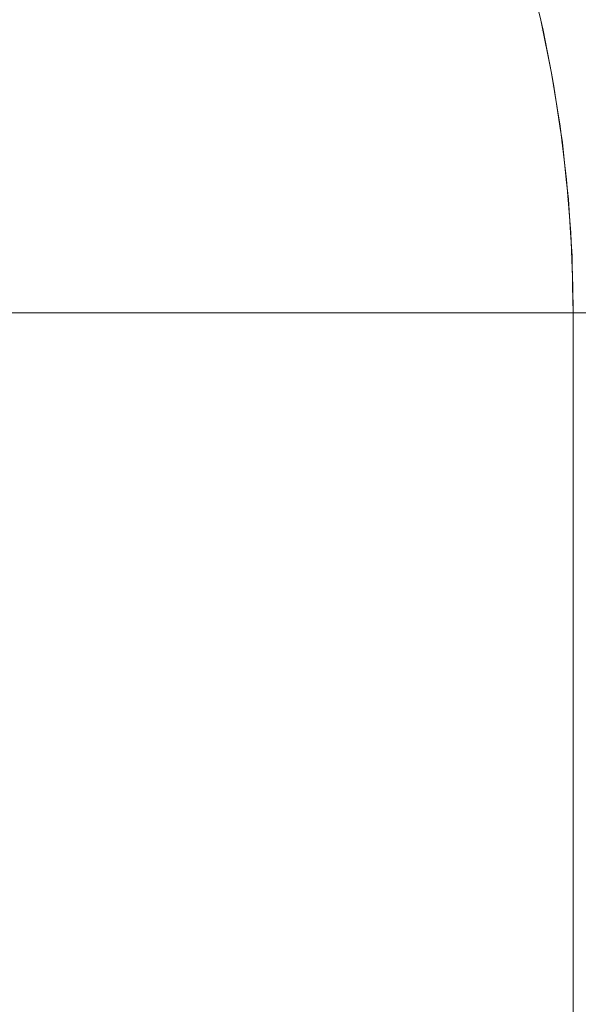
# Model space of a CAD drawing. Header units: centimetres. Extents: x -26 to 27.3, y -25.3 to -23.5.
# Tile 89 of 200: x -8.1319 to -8.0903, y -23.6115 to -23.538. Entities that reach past the tile are written whole.
import ezdxf

# ---------------------------------------------------------------- set-up
doc = ezdxf.new("R2010")
doc.units = ezdxf.units.CM
doc.header["$LTSCALE"] = 2.54
doc.layers.add('Lucido design-1', color=7, linetype='Continuous')

# ---------------------------------------------------------------- blocks, each defined once
blk = doc.blocks.new('Gruppo-4-1')
at = {"color": 7, "linetype": 'Continuous', "lineweight": 9}
for points, invisible_edges in [([(-8.127638, -23.534569, -350.056075), (-8.126621, -23.537266, -350.056075), (-8.129491, -23.53828, -350.058779), (-8.130463, -23.535704, -350.058779)], 15), ([(-8.118649, -23.53445, -350.047236), (-8.117635, -23.537528, -350.047236), (-8.120216, -23.538319, -350.0503), (-8.121195, -23.535349, -350.0503)], 15), ([(-8.106608, -23.534151, -350.030363), (-8.105591, -23.537741, -350.030363), (-8.107555, -23.538253, -350.033928), (-8.108548, -23.534746, -350.033928)], 15), ([(-8.093874, -23.53469, -349.982667), (-8.094009, -23.534175, -349.782667), (-8.093054, -23.538078, -349.782667)], 9), ([(-8.094009, -23.534175, -349.782667), (-8.093916, -23.534175, -349.77828), (-8.092962, -23.538078, -349.77832), (-8.093054, -23.538078, -349.782667)], 7), ([(-8.093916, -23.534175, -349.77828), (-8.093637, -23.534175, -349.773901), (-8.092685, -23.538078, -349.773982), (-8.092962, -23.538078, -349.77832)], 15), ([(-8.093637, -23.534175, -349.773901), (-8.093172, -23.534175, -349.769538), (-8.092225, -23.538078, -349.769659), (-8.092685, -23.538078, -349.773982)], 15), ([(-8.093172, -23.534175, -349.769538), (-8.092523, -23.534175, -349.765198), (-8.091581, -23.538078, -349.76536), (-8.092225, -23.538078, -349.769659)], 15), ([(-8.092523, -23.534175, -349.765198), (-8.091689, -23.534175, -349.76089), (-8.090756, -23.538078, -349.761092), (-8.091581, -23.538078, -349.76536)], 15), ([(-8.091689, -23.534175, -349.76089), (-8.090674, -23.534175, -349.756622), (-8.08975, -23.538078, -349.756862), (-8.090756, -23.538078, -349.761092)], 15), ([(-8.090674, -23.534175, -349.756622), (-8.089479, -23.534175, -349.7524), (-8.088566, -23.538078, -349.752679), (-8.08975, -23.538078, -349.756862)], 15), ([(-25.890647, -23.534724, -349.285885), (-25.890647, -23.538247, -349.285049), (27.209353, -23.538247, -349.285049), (27.209353, -23.534724, -349.285885)], 10), ([(-8.121195, -23.535349, -350.0503), (-8.120216, -23.538319, -350.0503), (-8.122912, -23.539144, -350.053248), (-8.123853, -23.536288, -350.053248)], 15), ([(-8.108548, -23.534746, -350.033928), (-8.107555, -23.538253, -350.033928), (-8.109658, -23.5388, -350.037403), (-8.110626, -23.535382, -350.037403)], 15), ([(-8.095981, -23.535239, -350.00342), (-8.09502, -23.539279, -350.00342), (-8.095938, -23.539477, -350.007438), (-8.09689, -23.535476, -350.007438)], 15), ([(-8.095232, -23.535044, -349.999363), (-8.094264, -23.539116, -349.999363), (-8.09502, -23.539279, -350.00342), (-8.095981, -23.535239, -350.00342)], 15), ([(-8.094646, -23.534891, -349.995273), (-8.093671, -23.538988, -349.995273), (-8.094264, -23.539116, -349.999363), (-8.095232, -23.535044, -349.999363)], 15), ([(-8.094223, -23.534781, -349.991159), (-8.093245, -23.538896, -349.991159), (-8.093671, -23.538988, -349.995273), (-8.094646, -23.534891, -349.995273)], 15), ([(-8.093966, -23.534714, -349.987027), (-8.092984, -23.53884, -349.987027), (-8.093245, -23.538896, -349.991159), (-8.094223, -23.534781, -349.991159)], 15), ([(-8.092984, -23.53884, -349.987027), (-8.093966, -23.534714, -349.987027), (-8.093874, -23.53469, -349.982667), (-8.093067, -23.538081, -349.982667)], 11), ([(-8.093054, -23.538078, -349.782667), (-8.093067, -23.538081, -349.982667), (-8.093874, -23.53469, -349.982667)], 9), ([(-8.130463, -23.535704, -350.058779), (-8.129491, -23.53828, -350.058779), (-8.13246, -23.539329, -350.061354), (-8.133385, -23.536878, -350.061354)], 15), ([(-8.112835, -23.536058, -350.040783), (-8.111894, -23.539382, -350.040783), (-8.11426, -23.539998, -350.044062), (-8.115173, -23.536774, -350.044062)], 15), ([(-8.110626, -23.535382, -350.037403), (-8.109658, -23.5388, -350.037403), (-8.111894, -23.539382, -350.040783), (-8.112835, -23.536058, -350.040783)], 15), ([(-8.099182, -23.536072, -350.015332), (-8.098254, -23.539976, -350.015332), (-8.099646, -23.540276, -350.019194), (-8.100561, -23.536431, -350.019194)], 15), ([(-8.097958, -23.535754, -350.011411), (-8.097017, -23.539709, -350.011411), (-8.098254, -23.539976, -350.015332), (-8.099182, -23.536072, -350.015332)], 15), ([(-8.09689, -23.535476, -350.007438), (-8.095938, -23.539477, -350.007438), (-8.097017, -23.539709, -350.011411), (-8.097958, -23.535754, -350.011411)], 15), ([(-8.123853, -23.536288, -350.053248), (-8.122912, -23.539144, -350.053248), (-8.125718, -23.540004, -350.056075), (-8.126621, -23.537266, -350.056075)], 15), ([(-8.115173, -23.536774, -350.044062), (-8.11426, -23.539998, -350.044062), (-8.116751, -23.540647, -350.047236), (-8.117635, -23.537528, -350.047236)], 15), ([(-8.10209, -23.53683, -350.02299), (-8.101191, -23.540609, -350.02299), (-8.102886, -23.540974, -350.026716), (-8.103768, -23.537266, -350.026716)], 15), ([(-8.100561, -23.536431, -350.019194), (-8.099646, -23.540276, -350.019194), (-8.101191, -23.540609, -350.02299), (-8.10209, -23.53683, -350.02299)], 15), ([(-8.126621, -23.537266, -350.056075), (-8.125718, -23.540004, -350.056075), (-8.128629, -23.540895, -350.058779), (-8.129491, -23.53828, -350.058779)], 15), ([(-8.117635, -23.537528, -350.047236), (-8.116751, -23.540647, -350.047236), (-8.119364, -23.541327, -350.0503), (-8.120216, -23.538319, -350.0503)], 15), ([(-8.103768, -23.537266, -350.026716), (-8.102886, -23.540974, -350.026716), (-8.104728, -23.541371, -350.030363), (-8.105591, -23.537741, -350.030363)], 15), ([(27.209353, -23.538899, -349.284894), (27.209353, -23.538247, -349.285049), (-25.890647, -23.538247, -349.285049), (-25.890647, -23.538899, -349.284894)], 10), ([(-8.129491, -23.53828, -350.058779), (-8.128629, -23.540895, -350.058779), (-8.13164, -23.541817, -350.061354), (-8.13246, -23.539329, -350.061354)], 15), ([(-8.107555, -23.538253, -350.033928), (-8.106712, -23.541799, -350.033928), (-8.108836, -23.542256, -350.037403), (-8.109658, -23.5388, -350.037403)], 15), ([(-8.105591, -23.537741, -350.030363), (-8.104728, -23.541371, -350.030363), (-8.106712, -23.541799, -350.033928), (-8.107555, -23.538253, -350.033928)], 15), ([(-8.092891, -23.53882, -349.982667), (-8.093067, -23.538081, -349.982667), (-8.093054, -23.538078, -349.782667)], 10), ([(-8.093067, -23.538081, -349.982667), (-8.092891, -23.53882, -349.982667), (-8.092984, -23.53884, -349.987027)], 10), ([(-8.092891, -23.53882, -349.982667), (-8.093054, -23.538078, -349.782667), (-8.092258, -23.542011, -349.782667)], 9), ([(-8.093054, -23.538078, -349.782667), (-8.092962, -23.538078, -349.77832), (-8.092166, -23.542011, -349.778354), (-8.092258, -23.542011, -349.782667)], 7), ([(-8.092962, -23.538078, -349.77832), (-8.092685, -23.538078, -349.773982), (-8.091892, -23.542011, -349.774049), (-8.092166, -23.542011, -349.778354)], 15), ([(-8.092685, -23.538078, -349.773982), (-8.092225, -23.538078, -349.769659), (-8.091435, -23.542011, -349.76976), (-8.091892, -23.542011, -349.774049)], 15), ([(-8.092225, -23.538078, -349.769659), (-8.091581, -23.538078, -349.76536), (-8.090796, -23.542011, -349.765494), (-8.091435, -23.542011, -349.76976)], 15), ([(-8.091581, -23.538078, -349.76536), (-8.090756, -23.538078, -349.761092), (-8.089977, -23.542011, -349.761259), (-8.090796, -23.542011, -349.765494)], 15), ([(-8.090756, -23.538078, -349.761092), (-8.08975, -23.538078, -349.756862), (-8.088979, -23.542011, -349.757063), (-8.089977, -23.542011, -349.761259)], 15), ([(-25.890647, -23.538899, -349.284894), (-25.890647, -23.542525, -349.284197), (27.209353, -23.542525, -349.284197), (27.209353, -23.538899, -349.284894)], 10), ([(-8.120216, -23.538319, -350.0503), (-8.119364, -23.541327, -350.0503), (-8.122093, -23.542038, -350.053248), (-8.122912, -23.539144, -350.053248)], 15), ([(-8.109658, -23.5388, -350.037403), (-8.108836, -23.542256, -350.037403), (-8.111095, -23.542743, -350.040783), (-8.111894, -23.539382, -350.040783)], 15), ([(-8.093671, -23.538988, -349.995273), (-8.092872, -23.543123, -349.995273), (-8.093469, -23.543225, -349.999363), (-8.094264, -23.539116, -349.999363)], 15), ([(-8.093245, -23.538896, -349.991159), (-8.092441, -23.543049, -349.991159), (-8.092872, -23.543123, -349.995273), (-8.093671, -23.538988, -349.995273)], 15), ([(-8.092984, -23.53884, -349.987027), (-8.092179, -23.543004, -349.987027), (-8.092441, -23.543049, -349.991159), (-8.093245, -23.538896, -349.991159)], 15), ([(-8.092179, -23.543004, -349.987027), (-8.092984, -23.53884, -349.987027), (-8.092891, -23.53882, -349.982667), (-8.092274, -23.542015, -349.982667)], 11), ([(-8.092258, -23.542011, -349.782667), (-8.092274, -23.542015, -349.982667), (-8.092891, -23.53882, -349.982667)], 9), ([(-8.13246, -23.539329, -350.061354), (-8.13164, -23.541817, -350.061354), (-8.134792, -23.542783, -350.063831), (-8.135568, -23.540427, -350.063831)], 15), ([(-8.122912, -23.539144, -350.053248), (-8.122093, -23.542038, -350.053248), (-8.124933, -23.542777, -350.056075), (-8.125718, -23.540004, -350.056075)], 15), ([(-8.111894, -23.539382, -350.040783), (-8.111095, -23.542743, -350.040783), (-8.113485, -23.543258, -350.044062), (-8.11426, -23.539998, -350.044062)], 15), ([(-8.097017, -23.539709, -350.011411), (-8.096245, -23.543701, -350.011411), (-8.097492, -23.543915, -350.015332), (-8.098254, -23.539976, -350.015332)], 15), ([(-8.095938, -23.539477, -350.007438), (-8.095157, -23.543515, -350.007438), (-8.096245, -23.543701, -350.011411), (-8.097017, -23.539709, -350.011411)], 15), ([(-8.09502, -23.539279, -350.00342), (-8.094231, -23.543356, -350.00342), (-8.095157, -23.543515, -350.007438), (-8.095938, -23.539477, -350.007438)], 15), ([(-8.094264, -23.539116, -349.999363), (-8.093469, -23.543225, -349.999363), (-8.094231, -23.543356, -350.00342), (-8.09502, -23.539279, -350.00342)], 15), ([(-8.125718, -23.540004, -350.056075), (-8.124933, -23.542777, -350.056075), (-8.127879, -23.543544, -350.058779), (-8.128629, -23.540895, -350.058779)], 15), ([(-8.11426, -23.539998, -350.044062), (-8.113485, -23.543258, -350.044062), (-8.116001, -23.543801, -350.047236), (-8.116751, -23.540647, -350.047236)], 15), ([(-8.099646, -23.540276, -350.019194), (-8.098896, -23.544156, -350.019194), (-8.100454, -23.544423, -350.02299), (-8.101191, -23.540609, -350.02299)], 15), ([(-8.098254, -23.539976, -350.015332), (-8.097492, -23.543915, -350.015332), (-8.098896, -23.544156, -350.019194), (-8.099646, -23.540276, -350.019194)], 15), ([(-8.128629, -23.540895, -350.058779), (-8.127879, -23.543544, -350.058779), (-8.130926, -23.544338, -350.061354), (-8.13164, -23.541817, -350.061354)], 15), ([(-8.116751, -23.540647, -350.047236), (-8.116001, -23.543801, -350.047236), (-8.11864, -23.544369, -350.0503), (-8.119364, -23.541327, -350.0503)], 15), ([(-8.102886, -23.540974, -350.026716), (-8.102163, -23.544716, -350.026716), (-8.104019, -23.545034, -350.030363), (-8.104728, -23.541371, -350.030363)], 15), ([(-8.101191, -23.540609, -350.02299), (-8.100454, -23.544423, -350.02299), (-8.102163, -23.544716, -350.026716), (-8.102886, -23.540974, -350.026716)], 15), ([(-8.13164, -23.541817, -350.061354), (-8.130926, -23.544338, -350.061354), (-8.134116, -23.545169, -350.063831), (-8.134792, -23.542783, -350.063831)], 15), ([(-8.119364, -23.541327, -350.0503), (-8.11864, -23.544369, -350.0503), (-8.121397, -23.544963, -350.053248), (-8.122093, -23.542038, -350.053248)], 15), ([(-8.106712, -23.541799, -350.033928), (-8.10602, -23.545377, -350.033928), (-8.108161, -23.545744, -350.037403), (-8.108836, -23.542256, -350.037403)], 15), ([(-8.104728, -23.541371, -350.030363), (-8.104019, -23.545034, -350.030363), (-8.10602, -23.545377, -350.033928), (-8.106712, -23.541799, -350.033928)], 15), ([(27.209353, -23.54312, -349.284083), (27.209353, -23.542525, -349.284197), (-25.890647, -23.542525, -349.284197), (-25.890647, -23.54312, -349.284083)], 10), ([(-8.122093, -23.542038, -350.053248), (-8.121397, -23.544963, -350.053248), (-8.124266, -23.545582, -350.056075), (-8.124933, -23.542777, -350.056075)], 15), ([(-8.108836, -23.542256, -350.037403), (-8.108161, -23.545744, -350.037403), (-8.110439, -23.546135, -350.040783), (-8.111095, -23.542743, -350.040783)], 15), ([(-8.092085, -23.542988, -349.982667), (-8.092274, -23.542015, -349.982667), (-8.092258, -23.542011, -349.782667)], 10), ([(-8.092274, -23.542015, -349.982667), (-8.092085, -23.542988, -349.982667), (-8.092179, -23.543004, -349.987027)], 10), ([(-8.092085, -23.542988, -349.982667), (-8.092258, -23.542011, -349.782667), (-8.09162, -23.545969, -349.782667)], 9), ([(-8.092258, -23.542011, -349.782667), (-8.092166, -23.542011, -349.778354), (-8.091529, -23.545969, -349.778381), (-8.09162, -23.545969, -349.782667)], 7), ([(-8.092166, -23.542011, -349.778354), (-8.091892, -23.542011, -349.774049), (-8.091257, -23.545969, -349.774104), (-8.091529, -23.545969, -349.778381)], 15), ([(-8.091892, -23.542011, -349.774049), (-8.091435, -23.542011, -349.76976), (-8.090803, -23.545969, -349.769841), (-8.091257, -23.545969, -349.774104)], 15), ([(-8.091435, -23.542011, -349.76976), (-8.090796, -23.542011, -349.765494), (-8.090168, -23.545969, -349.765602), (-8.090803, -23.545969, -349.769841)], 15), ([(-8.090796, -23.542011, -349.765494), (-8.089977, -23.542011, -349.761259), (-8.089354, -23.545969, -349.761394), (-8.090168, -23.545969, -349.765602)], 15), ([(-25.890647, -23.54312, -349.284083), (-25.890647, -23.546837, -349.283532), (27.209353, -23.546837, -349.283532), (27.209353, -23.54312, -349.284083)], 10), ([(-8.124933, -23.542777, -350.056075), (-8.124266, -23.545582, -350.056075), (-8.127242, -23.546223, -350.058779), (-8.127879, -23.543544, -350.058779)], 15), ([(-8.113485, -23.543258, -350.044062), (-8.112848, -23.546548, -350.044062), (-8.115386, -23.546983, -350.047236), (-8.116001, -23.543801, -350.047236)], 15), ([(-8.111095, -23.542743, -350.040783), (-8.110439, -23.546135, -350.040783), (-8.112848, -23.546548, -350.044062), (-8.113485, -23.543258, -350.044062)], 15), ([(-8.094231, -23.543356, -350.00342), (-8.093617, -23.547463, -350.00342), (-8.094548, -23.547582, -350.007438), (-8.095157, -23.543515, -350.007438)], 15), ([(-8.093469, -23.543225, -349.999363), (-8.092849, -23.547364, -349.999363), (-8.093617, -23.547463, -350.00342), (-8.094231, -23.543356, -350.00342)], 15), ([(-8.092872, -23.543123, -349.995273), (-8.092248, -23.547288, -349.995273), (-8.092849, -23.547364, -349.999363), (-8.093469, -23.543225, -349.999363)], 15), ([(-8.092441, -23.543049, -349.991159), (-8.091815, -23.547232, -349.991159), (-8.092248, -23.547288, -349.995273), (-8.092872, -23.543123, -349.995273)], 15), ([(-8.092179, -23.543004, -349.987027), (-8.091551, -23.547198, -349.987027), (-8.091815, -23.547232, -349.991159), (-8.092441, -23.543049, -349.991159)], 15), ([(-8.091551, -23.547198, -349.987027), (-8.092179, -23.543004, -349.987027), (-8.092085, -23.542988, -349.982667), (-8.091639, -23.545971, -349.982667)], 11), ([(-8.09162, -23.545969, -349.782667), (-8.091639, -23.545971, -349.982667), (-8.092085, -23.542988, -349.982667)], 9), ([(-8.127879, -23.543544, -350.058779), (-8.127242, -23.546223, -350.058779), (-8.13032, -23.546887, -350.061354), (-8.130926, -23.544338, -350.061354)], 15), ([(-8.116001, -23.543801, -350.047236), (-8.115386, -23.546983, -350.047236), (-8.118047, -23.547439, -350.0503), (-8.11864, -23.544369, -350.0503)], 15), ([(-8.098896, -23.544156, -350.019194), (-8.098311, -23.548064, -350.019194), (-8.099879, -23.548265, -350.02299), (-8.100454, -23.544423, -350.02299)], 15), ([(-8.097492, -23.543915, -350.015332), (-8.096898, -23.547883, -350.015332), (-8.098311, -23.548064, -350.019194), (-8.098896, -23.544156, -350.019194)], 15), ([(-8.096245, -23.543701, -350.011411), (-8.095643, -23.547722, -350.011411), (-8.096898, -23.547883, -350.015332), (-8.097492, -23.543915, -350.015332)], 15), ([(-8.095157, -23.543515, -350.007438), (-8.094548, -23.547582, -350.007438), (-8.095643, -23.547722, -350.011411), (-8.096245, -23.543701, -350.011411)], 15), ([(-8.130926, -23.544338, -350.061354), (-8.13032, -23.546887, -350.061354), (-8.133543, -23.547581, -350.063831), (-8.134116, -23.545169, -350.063831)], 15), ([(-8.11864, -23.544369, -350.0503), (-8.118047, -23.547439, -350.0503), (-8.120826, -23.547916, -350.053248), (-8.121397, -23.544963, -350.053248)], 15), ([(-8.102163, -23.544716, -350.026716), (-8.101598, -23.548485, -350.026716), (-8.103467, -23.548724, -350.030363), (-8.104019, -23.545034, -350.030363)], 15), ([(-8.100454, -23.544423, -350.02299), (-8.099879, -23.548265, -350.02299), (-8.101598, -23.548485, -350.026716), (-8.102163, -23.544716, -350.026716)], 15), ([(-8.124266, -23.545582, -350.056075), (-8.123718, -23.548412, -350.056075), (-8.126719, -23.548926, -350.058779), (-8.127242, -23.546223, -350.058779)], 15), ([(-8.121397, -23.544963, -350.053248), (-8.120826, -23.547916, -350.053248), (-8.123718, -23.548412, -350.056075), (-8.124266, -23.545582, -350.056075)], 15), ([(-8.10602, -23.545377, -350.033928), (-8.10548, -23.548982, -350.033928), (-8.107635, -23.549258, -350.037403), (-8.108161, -23.545744, -350.037403)], 15), ([(-8.104019, -23.545034, -350.030363), (-8.103467, -23.548724, -350.030363), (-8.10548, -23.548982, -350.033928), (-8.10602, -23.545377, -350.033928)], 15), ([(-8.127242, -23.546223, -350.058779), (-8.126719, -23.548926, -350.058779), (-8.129823, -23.549459, -350.061354), (-8.13032, -23.546887, -350.061354)], 15), ([(-8.110439, -23.546135, -350.040783), (-8.109927, -23.549551, -350.040783), (-8.112352, -23.549862, -350.044062), (-8.112848, -23.546548, -350.044062)], 15), ([(-8.108161, -23.545744, -350.037403), (-8.107635, -23.549258, -350.037403), (-8.109927, -23.549551, -350.040783), (-8.110439, -23.546135, -350.040783)], 15), ([(-8.091457, -23.547186, -349.982667), (-8.091639, -23.545971, -349.982667), (-8.09162, -23.545969, -349.782667)], 10), ([(-8.091639, -23.545971, -349.982667), (-8.091457, -23.547186, -349.982667), (-8.091551, -23.547198, -349.987027)], 10), ([(-8.091457, -23.547186, -349.982667), (-8.09162, -23.545969, -349.782667), (-8.091143, -23.549943, -349.782667)], 9), ([(-8.09162, -23.545969, -349.782667), (-8.091529, -23.545969, -349.778381), (-8.091052, -23.549943, -349.778402), (-8.091143, -23.549943, -349.782667)], 7), ([(-8.091529, -23.545969, -349.778381), (-8.091257, -23.545969, -349.774104), (-8.090781, -23.549943, -349.774144), (-8.091052, -23.549943, -349.778402)], 15), ([(-8.091257, -23.545969, -349.774104), (-8.090803, -23.545969, -349.769841), (-8.090329, -23.549943, -349.769902), (-8.090781, -23.549943, -349.774144)], 15), ([(-8.090803, -23.545969, -349.769841), (-8.090168, -23.545969, -349.765602), (-8.089697, -23.549943, -349.765683), (-8.090329, -23.549943, -349.769902)], 15), ([(27.209353, -23.547379, -349.283452), (27.209353, -23.546837, -349.283532), (-25.890647, -23.546837, -349.283532), (-25.890647, -23.547379, -349.283452)], 10), ([(-8.13032, -23.546887, -350.061354), (-8.129823, -23.549459, -350.061354), (-8.133072, -23.550016, -350.063831), (-8.133543, -23.547581, -350.063831)], 15), ([(-8.115386, -23.546983, -350.047236), (-8.114906, -23.550189, -350.047236), (-8.117584, -23.550532, -350.0503), (-8.118047, -23.547439, -350.0503)], 15), ([(-8.112848, -23.546548, -350.044062), (-8.112352, -23.549862, -350.044062), (-8.114906, -23.550189, -350.047236), (-8.115386, -23.546983, -350.047236)], 15), ([(-25.890647, -23.547379, -349.283452), (-25.890647, -23.551173, -349.283057), (27.209353, -23.551173, -349.283057), (27.209353, -23.547379, -349.283452)], 10), ([(-8.118047, -23.547439, -350.0503), (-8.117584, -23.550532, -350.0503), (-8.120381, -23.55089, -350.053248), (-8.120826, -23.547916, -350.053248)], 15), ([(-8.095643, -23.547722, -350.011411), (-8.095212, -23.551765, -350.011411), (-8.096473, -23.551873, -350.015332), (-8.096898, -23.547883, -350.015332)], 15), ([(-8.094548, -23.547582, -350.007438), (-8.094113, -23.551672, -350.007438), (-8.095212, -23.551765, -350.011411), (-8.095643, -23.547722, -350.011411)], 15), ([(-8.093617, -23.547463, -350.00342), (-8.093177, -23.551592, -350.00342), (-8.094113, -23.551672, -350.007438), (-8.094548, -23.547582, -350.007438)], 15), ([(-8.092849, -23.547364, -349.999363), (-8.092406, -23.551526, -349.999363), (-8.093177, -23.551592, -350.00342), (-8.093617, -23.547463, -350.00342)], 15), ([(-8.092248, -23.547288, -349.995273), (-8.091802, -23.551475, -349.995273), (-8.092406, -23.551526, -349.999363), (-8.092849, -23.547364, -349.999363)], 15), ([(-8.091815, -23.547232, -349.991159), (-8.091367, -23.551438, -349.991159), (-8.091802, -23.551475, -349.995273), (-8.092248, -23.547288, -349.995273)], 15), ([(-8.091551, -23.547198, -349.987027), (-8.091102, -23.551415, -349.987027), (-8.091367, -23.551438, -349.991159), (-8.091815, -23.547232, -349.991159)], 15), ([(-8.091102, -23.551415, -349.987027), (-8.091551, -23.547198, -349.987027), (-8.091457, -23.547186, -349.982667), (-8.091163, -23.549945, -349.982667)], 11), ([(-8.091143, -23.549943, -349.782667), (-8.091163, -23.549945, -349.982667), (-8.091457, -23.547186, -349.982667)], 9), ([(-8.123718, -23.548412, -350.056075), (-8.123292, -23.551263, -350.056075), (-8.126311, -23.55165, -350.058779), (-8.126719, -23.548926, -350.058779)], 15), ([(-8.120826, -23.547916, -350.053248), (-8.120381, -23.55089, -350.053248), (-8.123292, -23.551263, -350.056075), (-8.123718, -23.548412, -350.056075)], 15), ([(-8.101598, -23.548485, -350.026716), (-8.101195, -23.552274, -350.026716), (-8.103072, -23.552434, -350.030363), (-8.103467, -23.548724, -350.030363)], 15), ([(-8.099879, -23.548265, -350.02299), (-8.099467, -23.552127, -350.02299), (-8.101195, -23.552274, -350.026716), (-8.101598, -23.548485, -350.026716)], 15), ([(-8.098311, -23.548064, -350.019194), (-8.097892, -23.551993, -350.019194), (-8.099467, -23.552127, -350.02299), (-8.099879, -23.548265, -350.02299)], 15), ([(-8.096898, -23.547883, -350.015332), (-8.096473, -23.551873, -350.015332), (-8.097892, -23.551993, -350.019194), (-8.098311, -23.548064, -350.019194)], 15), ([(-8.126719, -23.548926, -350.058779), (-8.126311, -23.55165, -350.058779), (-8.129435, -23.552049, -350.061354), (-8.129823, -23.549459, -350.061354)], 15), ([(-8.107635, -23.549258, -350.037403), (-8.107259, -23.552791, -350.037403), (-8.109561, -23.552987, -350.040783), (-8.109927, -23.549551, -350.040783)], 15), ([(-8.10548, -23.548982, -350.033928), (-8.105094, -23.552606, -350.033928), (-8.107259, -23.552791, -350.037403), (-8.107635, -23.549258, -350.037403)], 15), ([(-8.103467, -23.548724, -350.030363), (-8.103072, -23.552434, -350.030363), (-8.105094, -23.552606, -350.033928), (-8.10548, -23.548982, -350.033928)], 15), ([(-8.129823, -23.549459, -350.061354), (-8.129435, -23.552049, -350.061354), (-8.132705, -23.552468, -350.063831), (-8.133072, -23.550016, -350.063831)], 15), ([(-8.112352, -23.549862, -350.044062), (-8.111997, -23.553194, -350.044062), (-8.114563, -23.553412, -350.047236), (-8.114906, -23.550189, -350.047236)], 15), ([(-8.109927, -23.549551, -350.040783), (-8.109561, -23.552987, -350.040783), (-8.111997, -23.553194, -350.044062), (-8.112352, -23.549862, -350.044062)], 15), ([(-8.091007, -23.551407, -349.982667), (-8.091163, -23.549945, -349.982667), (-8.091143, -23.549943, -349.782667)], 10), ([(-8.091163, -23.549945, -349.982667), (-8.091007, -23.551407, -349.982667), (-8.091102, -23.551415, -349.987027)], 10), ([(-8.091007, -23.551407, -349.982667), (-8.091143, -23.549943, -349.782667), (-8.090825, -23.553927, -349.782667)], 9), ([(-8.091143, -23.549943, -349.782667), (-8.091052, -23.549943, -349.778402), (-8.090735, -23.553927, -349.778415), (-8.090825, -23.553927, -349.782667)], 7), ([(-8.091052, -23.549943, -349.778402), (-8.090781, -23.549943, -349.774144), (-8.090464, -23.553927, -349.774171), (-8.090735, -23.553927, -349.778415)], 15), ([(-8.090781, -23.549943, -349.774144), (-8.090329, -23.549943, -349.769902), (-8.090013, -23.553927, -349.769942), (-8.090464, -23.553927, -349.774171)], 15), ([(-8.090329, -23.549943, -349.769902), (-8.089697, -23.549943, -349.765683), (-8.089384, -23.553927, -349.765737), (-8.090013, -23.553927, -349.769942)], 15), ([(-8.117584, -23.550532, -350.0503), (-8.117253, -23.553641, -350.0503), (-8.120062, -23.55388, -350.053248), (-8.120381, -23.55089, -350.053248)], 15), ([(-8.114906, -23.550189, -350.047236), (-8.114563, -23.553412, -350.047236), (-8.117253, -23.553641, -350.0503), (-8.117584, -23.550532, -350.0503)], 15), ([(27.209353, -23.551669, -349.283005), (27.209353, -23.551173, -349.283057), (-25.890647, -23.551173, -349.283057), (-25.890647, -23.551669, -349.283005)], 10), ([(-8.123292, -23.551263, -350.056075), (-8.122986, -23.554129, -350.056075), (-8.12602, -23.554387, -350.058779), (-8.126311, -23.55165, -350.058779)], 15), ([(-8.120381, -23.55089, -350.053248), (-8.120062, -23.55388, -350.053248), (-8.122986, -23.554129, -350.056075), (-8.123292, -23.551263, -350.056075)], 15), ([(-8.092406, -23.551526, -349.999363), (-8.092139, -23.555703, -349.999363), (-8.092912, -23.555736, -350.00342), (-8.093177, -23.551592, -350.00342)], 15), ([(-8.091802, -23.551475, -349.995273), (-8.091534, -23.555678, -349.995273), (-8.092139, -23.555703, -349.999363), (-8.092406, -23.551526, -349.999363)], 15), ([(-8.091367, -23.551438, -349.991159), (-8.091098, -23.555659, -349.991159), (-8.091534, -23.555678, -349.995273), (-8.091802, -23.551475, -349.995273)], 15), ([(-8.091102, -23.551415, -349.987027), (-8.090832, -23.555648, -349.987027), (-8.091098, -23.555659, -349.991159), (-8.091367, -23.551438, -349.991159)], 15), ([(-8.090832, -23.555648, -349.987027), (-8.091102, -23.551415, -349.987027), (-8.091007, -23.551407, -349.982667), (-8.090846, -23.553929, -349.982667)], 11), ([(-8.090825, -23.553927, -349.782667), (-8.090846, -23.553929, -349.982667), (-8.091007, -23.551407, -349.982667)], 9), ([(-25.890647, -23.551669, -349.283005), (-25.890647, -23.555527, -349.28277), (27.209353, -23.555527, -349.28277), (27.209353, -23.551669, -349.283005)], 10), ([(-8.129435, -23.552049, -350.061354), (-8.129157, -23.554654, -350.061354), (-8.132442, -23.554934, -350.063831), (-8.132705, -23.552468, -350.063831)], 15), ([(-8.126311, -23.55165, -350.058779), (-8.12602, -23.554387, -350.058779), (-8.129157, -23.554654, -350.061354), (-8.129435, -23.552049, -350.061354)], 15), ([(-8.099467, -23.552127, -350.02299), (-8.09922, -23.556004, -350.02299), (-8.100952, -23.556078, -350.026716), (-8.101195, -23.552274, -350.026716)], 15), ([(-8.097892, -23.551993, -350.019194), (-8.097641, -23.555937, -350.019194), (-8.09922, -23.556004, -350.02299), (-8.099467, -23.552127, -350.02299)], 15), ([(-8.096473, -23.551873, -350.015332), (-8.096218, -23.555877, -350.015332), (-8.097641, -23.555937, -350.019194), (-8.097892, -23.551993, -350.019194)], 15), ([(-8.095212, -23.551765, -350.011411), (-8.094954, -23.555823, -350.011411), (-8.096218, -23.555877, -350.015332), (-8.096473, -23.551873, -350.015332)], 15), ([(-8.094113, -23.551672, -350.007438), (-8.093851, -23.555776, -350.007438), (-8.094954, -23.555823, -350.011411), (-8.095212, -23.551765, -350.011411)], 15), ([(-8.093177, -23.551592, -350.00342), (-8.092912, -23.555736, -350.00342), (-8.093851, -23.555776, -350.007438), (-8.094113, -23.551672, -350.007438)], 15), ([(-8.109561, -23.552987, -350.040783), (-8.109341, -23.556434, -350.040783), (-8.111784, -23.556538, -350.044062), (-8.111997, -23.553194, -350.044062)], 15), ([(-8.107259, -23.552791, -350.037403), (-8.107033, -23.556336, -350.037403), (-8.109341, -23.556434, -350.040783), (-8.109561, -23.552987, -350.040783)], 15), ([(-8.105094, -23.552606, -350.033928), (-8.104862, -23.556244, -350.033928), (-8.107033, -23.556336, -350.037403), (-8.107259, -23.552791, -350.037403)], 15), ([(-8.103072, -23.552434, -350.030363), (-8.102834, -23.556158, -350.030363), (-8.104862, -23.556244, -350.033928), (-8.105094, -23.552606, -350.033928)], 15), ([(-8.101195, -23.552274, -350.026716), (-8.100952, -23.556078, -350.026716), (-8.102834, -23.556158, -350.030363), (-8.103072, -23.552434, -350.030363)], 15), ([(-8.117253, -23.553641, -350.0503), (-8.117054, -23.556762, -350.0503), (-8.119871, -23.556881, -350.053248), (-8.120062, -23.55388, -350.053248)], 15), ([(-8.114563, -23.553412, -350.047236), (-8.114356, -23.556647, -350.047236), (-8.117054, -23.556762, -350.0503), (-8.117253, -23.553641, -350.0503)], 15), ([(-8.111997, -23.553194, -350.044062), (-8.111784, -23.556538, -350.044062), (-8.114356, -23.556647, -350.047236), (-8.114563, -23.553412, -350.047236)], 15), ([(-8.12602, -23.554387, -350.058779), (-8.125845, -23.557135, -350.058779), (-8.128991, -23.557269, -350.061354), (-8.129157, -23.554654, -350.061354)], 15), ([(-8.122986, -23.554129, -350.056075), (-8.122803, -23.557006, -350.056075), (-8.125845, -23.557135, -350.058779), (-8.12602, -23.554387, -350.058779)], 15), ([(-8.120062, -23.55388, -350.053248), (-8.119871, -23.556881, -350.053248), (-8.122803, -23.557006, -350.056075), (-8.122986, -23.554129, -350.056075)], 15), ([(-8.090737, -23.555644, -349.982667), (-8.090846, -23.553929, -349.982667), (-8.090825, -23.553927, -349.782667)], 10), ([(-8.090846, -23.553929, -349.982667), (-8.090737, -23.555644, -349.982667), (-8.090832, -23.555648, -349.987027)], 10), ([(-8.090737, -23.555644, -349.982667), (-8.090825, -23.553927, -349.782667), (-8.090666, -23.557916, -349.782667)], 9), ([(-8.090825, -23.553927, -349.782667), (-8.090735, -23.553927, -349.778415), (-8.090576, -23.557916, -349.778422), (-8.090666, -23.557916, -349.782667)], 7), ([(-8.090735, -23.553927, -349.778415), (-8.090464, -23.553927, -349.774171), (-8.090306, -23.557916, -349.774184), (-8.090576, -23.557916, -349.778422)], 15), ([(-8.090464, -23.553927, -349.774171), (-8.090013, -23.553927, -349.769942), (-8.089856, -23.557916, -349.769962), (-8.090306, -23.557916, -349.774184)], 15), ([(-8.129157, -23.554654, -350.061354), (-8.128991, -23.557269, -350.061354), (-8.132284, -23.557409, -350.063831), (-8.132442, -23.554934, -350.063831)], 15), ([(27.209353, -23.555972, -349.282743), (27.209353, -23.555527, -349.28277), (-25.890647, -23.555527, -349.28277), (-25.890647, -23.555972, -349.282743)], 10), ([(-8.097641, -23.555937, -350.019194), (-8.097557, -23.559888, -350.019194), (-8.099137, -23.559888, -350.02299), (-8.09922, -23.556004, -350.02299)], 13), ([(-8.096218, -23.555877, -350.015332), (-8.096133, -23.559888, -350.015332), (-8.097557, -23.559888, -350.019194), (-8.097641, -23.555937, -350.019194)], 13), ([(-8.094954, -23.555823, -350.011411), (-8.094867, -23.559888, -350.011411), (-8.096133, -23.559888, -350.015332), (-8.096218, -23.555877, -350.015332)], 13), ([(-8.093851, -23.555776, -350.007438), (-8.093764, -23.559888, -350.007438), (-8.094867, -23.559888, -350.011411), (-8.094954, -23.555823, -350.011411)], 13), ([(-8.092912, -23.555736, -350.00342), (-8.092824, -23.559888, -350.00342), (-8.093764, -23.559888, -350.007438), (-8.093851, -23.555776, -350.007438)], 13), ([(-8.092139, -23.555703, -349.999363), (-8.092051, -23.559888, -349.999363), (-8.092824, -23.559888, -350.00342), (-8.092912, -23.555736, -350.00342)], 13), ([(-8.091534, -23.555678, -349.995273), (-8.091445, -23.559888, -349.995273), (-8.092051, -23.559888, -349.999363), (-8.092139, -23.555703, -349.999363)], 13), ([(-8.091098, -23.555659, -349.991159), (-8.091008, -23.559888, -349.991159), (-8.091445, -23.559888, -349.995273), (-8.091534, -23.555678, -349.995273)], 13), ([(-8.090832, -23.555648, -349.987027), (-8.090742, -23.559888, -349.987027), (-8.091008, -23.559888, -349.991159), (-8.091098, -23.555659, -349.991159)], 13), ([(-8.090742, -23.559888, -349.987027), (-8.090832, -23.555648, -349.987027), (-8.090737, -23.555644, -349.982667), (-8.090689, -23.557916, -349.982667)], 11), ([(-8.090666, -23.557916, -349.782667), (-8.090689, -23.557916, -349.982667), (-8.090737, -23.555644, -349.982667)], 9), ([(-25.890647, -23.555972, -349.282743), (-25.890647, -23.559888, -349.282667), (27.209353, -23.559888, -349.282667), (27.209353, -23.555972, -349.282743)], 8), ([(-8.114356, -23.556647, -350.047236), (-8.114288, -23.559888, -350.047236), (-8.116987, -23.559888, -350.0503), (-8.117054, -23.556762, -350.0503)], 13), ([(-8.111784, -23.556538, -350.044062), (-8.111713, -23.559888, -350.044062), (-8.114288, -23.559888, -350.047236), (-8.114356, -23.556647, -350.047236)], 13), ([(-8.109341, -23.556434, -350.040783), (-8.109268, -23.559888, -350.040783), (-8.111713, -23.559888, -350.044062), (-8.111784, -23.556538, -350.044062)], 13), ([(-8.107033, -23.556336, -350.037403), (-8.106957, -23.559888, -350.037403), (-8.109268, -23.559888, -350.040783), (-8.109341, -23.556434, -350.040783)], 13), ([(-8.104862, -23.556244, -350.033928), (-8.104785, -23.559888, -350.033928), (-8.106957, -23.559888, -350.037403), (-8.107033, -23.556336, -350.037403)], 13), ([(-8.102834, -23.556158, -350.030363), (-8.102755, -23.559888, -350.030363), (-8.104785, -23.559888, -350.033928), (-8.104862, -23.556244, -350.033928)], 13), ([(-8.100952, -23.556078, -350.026716), (-8.100871, -23.559888, -350.026716), (-8.102755, -23.559888, -350.030363), (-8.102834, -23.556158, -350.030363)], 13), ([(-8.09922, -23.556004, -350.02299), (-8.099137, -23.559888, -350.02299), (-8.100871, -23.559888, -350.026716), (-8.100952, -23.556078, -350.026716)], 13), ([(-8.128991, -23.557269, -350.061354), (-8.128935, -23.559888, -350.061354), (-8.132231, -23.559888, -350.063831), (-8.132284, -23.557409, -350.063831)], 13), ([(-8.125845, -23.557135, -350.058779), (-8.125786, -23.559888, -350.058779), (-8.128935, -23.559888, -350.061354), (-8.128991, -23.557269, -350.061354)], 13), ([(-8.122803, -23.557006, -350.056075), (-8.122742, -23.559888, -350.056075), (-8.125786, -23.559888, -350.058779), (-8.125845, -23.557135, -350.058779)], 13), ([(-8.119871, -23.556881, -350.053248), (-8.119807, -23.559888, -350.053248), (-8.122742, -23.559888, -350.056075), (-8.122803, -23.557006, -350.056075)], 13), ([(-8.117054, -23.556762, -350.0503), (-8.116987, -23.559888, -350.0503), (-8.119807, -23.559888, -350.053248), (-8.119871, -23.556881, -350.053248)], 13), ([(-8.090689, -23.557916, -349.982667), (-8.090647, -23.559888, -349.982667), (-8.090742, -23.559888, -349.987027)], 8), ([(-8.090689, -23.557916, -349.982667), (-8.090666, -23.557916, -349.782667), (-8.090647, -23.559888, -349.782667)], 9), ([(-8.090647, -23.559888, -349.782667), (-8.090647, -23.559888, -349.982667), (-8.090689, -23.557916, -349.982667)], 8), ([(-8.090561, -23.559888, -349.778606), (-8.090647, -23.559888, -349.782667), (-8.090666, -23.557916, -349.782667), (-8.090576, -23.557916, -349.778422)], 12), ([(-8.090576, -23.557916, -349.778422), (-8.090557, -23.559888, -349.778423), (-8.090561, -23.559888, -349.778606)], 9), ([(-8.090304, -23.559888, -349.774462), (-8.090557, -23.559888, -349.778423), (-8.090576, -23.557916, -349.778422), (-8.090306, -23.557916, -349.774184)], 14), ([(-8.090306, -23.557916, -349.774184), (-8.090287, -23.559888, -349.774186), (-8.090304, -23.559888, -349.774462)], 9), ([(-8.089876, -23.559888, -349.770329), (-8.090287, -23.559888, -349.774186), (-8.090306, -23.557916, -349.774184), (-8.089856, -23.557916, -349.769962)], 14), ([(-8.129251, -24.759888, -350.061601), (-8.132236, -24.759888, -350.063825), (-8.132231, -23.559888, -350.063831), (-8.128935, -23.559888, -350.061354)], 10), ([(-8.128935, -23.559888, -350.061354), (-8.12894, -24.759888, -350.061348), (-8.129251, -24.759888, -350.061601)], 9), ([(-8.126077, -24.759888, -350.059026), (-8.12894, -24.759888, -350.061348), (-8.128935, -23.559888, -350.061354)], 10), ([(-8.126077, -24.759888, -350.059026), (-8.128935, -23.559888, -350.061354), (-8.125786, -23.559888, -350.058779)], 9), ([(-8.125786, -23.559888, -350.058779), (-8.125791, -24.759888, -350.058774), (-8.126077, -24.759888, -350.059026)], 9), ([(-8.123014, -24.759888, -350.056326), (-8.125791, -24.759888, -350.058774), (-8.125786, -23.559888, -350.058779)], 10), ([(-8.123014, -24.759888, -350.056326), (-8.125786, -23.559888, -350.058779), (-8.122742, -23.559888, -350.056075)], 9), ([(-8.122742, -23.559888, -350.056075), (-8.122746, -24.759888, -350.056071), (-8.123014, -24.759888, -350.056326)], 9), ([(-8.120066, -24.759888, -350.053507), (-8.122746, -24.759888, -350.056071), (-8.122742, -23.559888, -350.056075)], 10), ([(-8.120066, -24.759888, -350.053507), (-8.122742, -23.559888, -350.056075), (-8.119807, -23.559888, -350.053248)], 9), ([(-8.119807, -23.559888, -350.053248), (-8.119812, -24.759888, -350.053243), (-8.120066, -24.759888, -350.053507)], 9), ([(-8.117238, -24.759888, -350.050572), (-8.119812, -24.759888, -350.053243), (-8.119807, -23.559888, -350.053248), (-8.116987, -23.559888, -350.0503)], 10), ([(-8.116987, -23.559888, -350.0503), (-8.116992, -24.759888, -350.050295), (-8.117238, -24.759888, -350.050572)], 9), ([(-8.114535, -24.759888, -350.047528), (-8.116992, -24.759888, -350.050295), (-8.116987, -23.559888, -350.0503), (-8.114288, -23.559888, -350.047236)], 10), ([(-8.114288, -23.559888, -350.047236), (-8.114293, -24.759888, -350.047232), (-8.114535, -24.759888, -350.047528)], 9), ([(-8.11196, -24.759888, -350.044379), (-8.114293, -24.759888, -350.047232), (-8.114288, -23.559888, -350.047236), (-8.111713, -23.559888, -350.044062)], 10), ([(-8.111713, -23.559888, -350.044062), (-8.111719, -24.759888, -350.044058), (-8.11196, -24.759888, -350.044379)], 9), ([(-8.109483, -24.759888, -350.041082), (-8.111719, -24.759888, -350.044058), (-8.111713, -23.559888, -350.044062)], 10), ([(-8.109483, -24.759888, -350.041082), (-8.111713, -23.559888, -350.044062), (-8.109268, -23.559888, -350.040783)], 9), ([(-8.109268, -23.559888, -350.040783), (-8.109274, -24.759888, -350.040779), (-8.109483, -24.759888, -350.041082)], 9), ([(-8.107179, -24.759888, -350.03774), (-8.109274, -24.759888, -350.040779), (-8.109268, -23.559888, -350.040783), (-8.106957, -23.559888, -350.037403)], 10), ([(-8.106957, -23.559888, -350.037403), (-8.106963, -24.759888, -350.037399), (-8.107179, -24.759888, -350.03774)], 9), ([(-8.105015, -24.759888, -350.034311), (-8.106963, -24.759888, -350.037399), (-8.106957, -23.559888, -350.037403), (-8.104785, -23.559888, -350.033928)], 10), ([(-8.104785, -23.559888, -350.033928), (-8.104792, -24.759888, -350.033924), (-8.105015, -24.759888, -350.034311)], 9), ([(-8.102994, -24.759888, -350.030801), (-8.104792, -24.759888, -350.033924), (-8.104785, -23.559888, -350.033928), (-8.102755, -23.559888, -350.030363)], 10), ([(-8.102755, -23.559888, -350.030363), (-8.102763, -24.759888, -350.030359), (-8.102994, -24.759888, -350.030801)], 9), ([(-8.101118, -24.759888, -350.027215), (-8.102763, -24.759888, -350.030359), (-8.102755, -23.559888, -350.030363)], 10), ([(-8.102755, -23.559888, -350.030363), (-8.100871, -23.559888, -350.026716), (-8.101118, -24.759888, -350.027215)], 10), ([(-8.100871, -23.559888, -350.026716), (-8.10088, -24.759888, -350.026712), (-8.101118, -24.759888, -350.027215)], 9), ([(-8.099391, -24.759888, -350.02356), (-8.10088, -24.759888, -350.026712), (-8.100871, -23.559888, -350.026716)], 10), ([(-8.100871, -23.559888, -350.026716), (-8.099137, -23.559888, -350.02299), (-8.099391, -24.759888, -350.02356)], 10), ([(-8.099137, -23.559888, -350.02299), (-8.099147, -24.759888, -350.022986), (-8.099391, -24.759888, -350.02356)], 9), ([(-8.097814, -24.759888, -350.019843), (-8.099147, -24.759888, -350.022986), (-8.099137, -23.559888, -350.02299)], 10), ([(-8.099137, -23.559888, -350.02299), (-8.097557, -23.559888, -350.019194), (-8.097814, -24.759888, -350.019843)], 10), ([(-8.097557, -23.559888, -350.019194), (-8.097568, -24.759888, -350.01919), (-8.097814, -24.759888, -350.019843)], 9), ([(-8.096391, -24.759888, -350.01607), (-8.097568, -24.759888, -350.01919), (-8.097557, -23.559888, -350.019194)], 10), ([(-8.097557, -23.559888, -350.019194), (-8.096133, -23.559888, -350.015332), (-8.096391, -24.759888, -350.01607)], 10), ([(-8.096133, -23.559888, -350.015332), (-8.096145, -24.759888, -350.015328), (-8.096391, -24.759888, -350.01607)], 9), ([(-8.095122, -24.759888, -350.012247), (-8.096145, -24.759888, -350.015328), (-8.096133, -23.559888, -350.015332)], 10), ([(-8.096133, -23.559888, -350.015332), (-8.094867, -23.559888, -350.011411), (-8.095122, -24.759888, -350.012247)], 10), ([(-8.094867, -23.559888, -350.011411), (-8.094881, -24.759888, -350.011407), (-8.095122, -24.759888, -350.012247)], 9), ([(-8.094009, -24.759888, -350.00838), (-8.094881, -24.759888, -350.011407), (-8.094867, -23.559888, -350.011411)], 10), ([(-8.094867, -23.559888, -350.011411), (-8.093764, -23.559888, -350.007438), (-8.094009, -24.759888, -350.00838)], 10), ([(-8.093764, -23.559888, -350.007438), (-8.093778, -24.759888, -350.007435), (-8.094009, -24.759888, -350.00838)], 9), ([(-8.093054, -24.759888, -350.004477), (-8.093778, -24.759888, -350.007435), (-8.093764, -23.559888, -350.007438)], 10), ([(-8.093764, -23.559888, -350.007438), (-8.092824, -23.559888, -350.00342), (-8.093054, -24.759888, -350.004477)], 10), ([(-8.092824, -23.559888, -350.00342), (-8.09284, -24.759888, -350.003417), (-8.093054, -24.759888, -350.004477)], 9), ([(-8.092258, -24.759888, -350.000543), (-8.09284, -24.759888, -350.003417), (-8.092824, -23.559888, -350.00342)], 10), ([(-8.092824, -23.559888, -350.00342), (-8.092051, -23.559888, -349.999363), (-8.092258, -24.759888, -350.000543)], 10), ([(-8.092051, -23.559888, -349.999363), (-8.092067, -24.759888, -349.99936), (-8.092258, -24.759888, -350.000543)], 9), ([(-8.09162, -24.759888, -349.996586), (-8.092067, -24.759888, -349.99936), (-8.092051, -23.559888, -349.999363)], 10), ([(-8.092051, -23.559888, -349.999363), (-8.091445, -23.559888, -349.995273), (-8.09162, -24.759888, -349.996586)], 10), ([(-8.091445, -23.559888, -349.995273), (-8.091462, -24.759888, -349.995271), (-8.09162, -24.759888, -349.996586)], 9), ([(-8.091143, -24.759888, -349.992612), (-8.091462, -24.759888, -349.995271), (-8.091445, -23.559888, -349.995273)], 10), ([(-8.091445, -23.559888, -349.995273), (-8.091008, -23.559888, -349.991159), (-8.091143, -24.759888, -349.992612)], 10), ([(-8.091008, -23.559888, -349.991159), (-8.091027, -24.759888, -349.991158), (-8.091143, -24.759888, -349.992612)], 9), ([(-8.090825, -24.759888, -349.988627), (-8.091027, -24.759888, -349.991158), (-8.091008, -23.559888, -349.991159)], 10), ([(-8.091008, -23.559888, -349.991159), (-8.090742, -23.559888, -349.987027), (-8.090825, -24.759888, -349.988627)], 10), ([(-8.090742, -23.559888, -349.987027), (-8.090761, -24.759888, -349.987026), (-8.090825, -24.759888, -349.988627)], 9), ([(-8.090666, -24.759888, -349.984639), (-8.090761, -24.759888, -349.987026), (-8.090742, -23.559888, -349.987027)], 10), ([(-8.090742, -23.559888, -349.987027), (-8.090647, -23.559888, -349.982667), (-8.090666, -24.759888, -349.984639)], 10), ([(-8.090647, -23.559888, -349.982667), (-8.090647, -24.759888, -349.982667), (-8.090666, -24.759888, -349.984639)], 8), ([(-8.090647, -23.559888, -349.782667), (-8.090561, -23.559888, -349.778606), (-8.090557, -24.759888, -349.778606), (-8.090646, -24.759888, -349.782122)], 10), ([(-8.090646, -24.759888, -349.782122), (-8.090647, -24.759888, -349.782667), (-8.090647, -23.559888, -349.782667)], 8), ([(-8.090547, -24.759888, -349.778192), (-8.090557, -24.759888, -349.778606), (-8.090561, -23.559888, -349.778606), (-8.090557, -23.559888, -349.778423)], 10), ([(-8.090557, -23.559888, -349.778423), (-8.090303, -24.759888, -349.774462), (-8.090547, -24.759888, -349.778192)], 9), ([(-8.090557, -23.559888, -349.778423), (-8.090304, -23.559888, -349.774462), (-8.090303, -24.759888, -349.774462)], 10), ([(-8.090281, -24.759888, -349.774117), (-8.090303, -24.759888, -349.774462), (-8.090304, -23.559888, -349.774462), (-8.090287, -23.559888, -349.774186)], 10), ([(-8.090287, -23.559888, -349.774186), (-8.089876, -23.559888, -349.770329), (-8.089878, -24.759888, -349.770329), (-8.090281, -24.759888, -349.774117)], 10)]:
    blk.add_3dface(points, dxfattribs=dict(at, invisible_edges=invisible_edges))
for points in [[(-25.890647, -23.559888, -349.282667), (-25.890647, -25.159888, -349.282667), (27.209353, -25.159888, -349.282667), (27.209353, -23.559888, -349.282667)], [(-8.090647, -24.759888, -349.982667), (-8.090647, -23.559888, -349.982667), (-8.090647, -23.559888, -349.782667), (-8.090647, -24.759888, -349.782667)]]:
    blk.add_3dface(points, dxfattribs=at)

msp = doc.modelspace()

# ---------------------------------------------------------------- block references
at = {"layer": 'Lucido design-1', "color": 7}
msp.add_blockref('Gruppo-4-1', (0, 0), dxfattribs=at)

doc.saveas('drawing.dxf')
